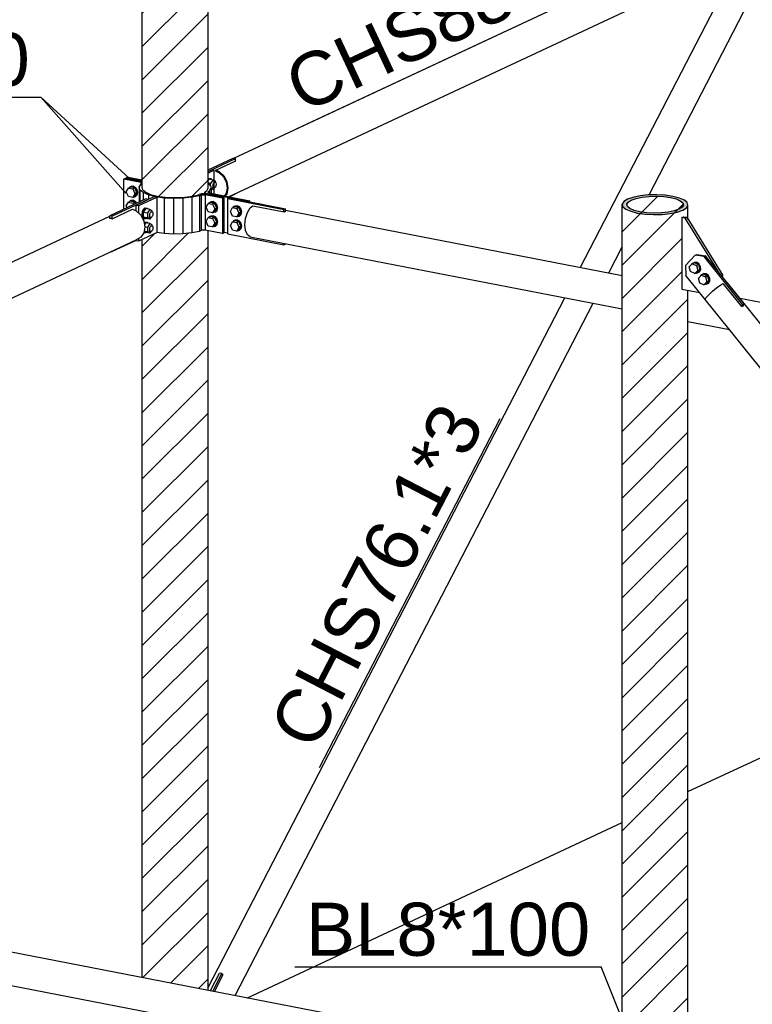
# Model space of a CAD drawing. Header units: millimetres. Extents: x 0 to 142951, y 0 to 27942.
# Tile 14 of 70: x 36126 to 38104, y 7201 to 9858. Entities that reach past the tile are written whole.
import ezdxf

# ---------------------------------------------------------------- set-up
doc = ezdxf.new("R2010")
doc.units = ezdxf.units.MM
doc.styles.add('Arial', font='ARIAL.TTF', dxfattribs={"height": 0.2})

# ---------------------------------------------------------------- blocks, each defined once
blk = doc.blocks.new('Part-65738 - 51816')
at = {"color": 7}
for p, q in [((38008, 9134.5), (38019.4, 9142.5)), ((38019.4, 9142.5), (38025.7, 9146)), ((38075.7, 9083.9), (38025.7, 9146)), ((38036.4, 9148.8), (38037.1, 9148.1)), ((39995.4, 6718), (38037.1, 9148.1)), ((37979.9, 9107.9), (37986.6, 9115.8)), ((37986.6, 9115.8), (37996.5, 9125.1)), ((37996.5, 9125.1), (38008, 9134.5)), ((37977.3, 9102.7), (37979.9, 9107.9)), ((39935.6, 6672.6), (37977.3, 9102.7)), ((38075.7, 9083.9), (38079, 9085.8)), ((38078.7, 9085.6), (38078.7, 9085.6)), ((38079, 9085.8), (38081.1, 9086.4)), ((38081.1, 9086.4), (38080.4, 9087.4)), ((39937.1, 6779.9), (39933.9, 6778)), ((39983.9, 6715.9), (39933.9, 6778)), ((39934.3, 6777.5), (39935.4, 6778.1)), ((39935.4, 6778.1), (39935.7, 6778.2)), ((39937.4, 6780), (39937.1, 6779.9)), ((39966.3, 6704.4), (39954.8, 6695)), ((39955.6, 6695), (39966.2, 6703.7)), ((39966.2, 6703.7), (39976.7, 6711)), ((39977.7, 6712.4), (39966.3, 6704.4)), ((39976.7, 6711), (39982.2, 6714.2)), ((39983.9, 6715.9), (39977.7, 6712.4)), ((39982.2, 6714.2), (39983.9, 6715.9)), ((39995.4, 6718), (39994.6, 6718.7)), ((39995.3, 6717.8), (39995.4, 6718)), ((39938.1, 6677.8), (39935.6, 6672.6)), ((39935.6, 6672.6), (39937.5, 6670.9)), ((39937.5, 6670.9), (39941.6, 6672.2)), ((39937.9, 6674.4), (39940.3, 6679.2)), ((39939.7, 6672.8), (39937.9, 6674.4)), ((39944.9, 6685.7), (39938.1, 6677.8)), ((39943.3, 6674), (39939.7, 6672.8)), ((39939.8, 6678.3), (39943.3, 6674)), ((39940.3, 6679.2), (39946.5, 6686.5)), ((39943.3, 6674), (39941.6, 6672.2)), ((39954.8, 6695), (39944.9, 6685.7)), ((39946.5, 6686.5), (39955.6, 6695))]:
    blk.add_line(p, q, dxfattribs=at)
blk = doc.blocks.new('Part-64529 - 51816')
at = {"color": 7}
for p, q in [((34773.6, 7625), (34779.8, 7628.6)), ((34829.9, 7566.5), (34779.8, 7628.6)), ((34790.5, 7631.3), (34791.3, 7630.6)), ((36749.5, 5200.6), (34791.3, 7630.6)), ((34740.8, 7598.3), (34750.7, 7607.7)), ((34750.7, 7607.7), (34762.2, 7617)), ((34762.2, 7617), (34773.6, 7625)), ((34731.5, 7585.3), (34734.1, 7590.5)), ((36689.7, 5155.2), (34731.5, 7585.3)), ((34734.1, 7590.5), (34740.8, 7598.3)), ((34829.9, 7566.5), (34833.1, 7568.3)), ((34832.8, 7568.1), (34832.8, 7568.2)), ((34833.1, 7568.3), (34835.3, 7569)), ((34835.3, 7569), (34834.5, 7569.9)), ((36691.3, 5262.4), (36688, 5260.6)), ((36691.6, 5262.5), (36691.3, 5262.4)), ((36738.1, 5198.5), (36688, 5260.6)), ((36688.5, 5260), (36689.6, 5260.7)), ((36689.6, 5260.7), (36689.8, 5260.8)), ((36720.4, 5187), (36708.9, 5177.6)), ((36709.8, 5177.6), (36720.4, 5186.2)), ((36731.8, 5195), (36720.4, 5187)), ((36720.4, 5186.2), (36730.9, 5193.6)), ((36730.9, 5193.6), (36736.4, 5196.7)), ((36738.1, 5198.5), (36731.8, 5195)), ((36736.4, 5196.7), (36738.1, 5198.5)), ((36749.5, 5200.6), (36748.8, 5201.3)), ((36749.5, 5200.4), (36749.5, 5200.6)), ((36692.3, 5160.4), (36689.7, 5155.2)), ((36689.7, 5155.2), (36691.7, 5153.5)), ((36692.1, 5157), (36694.5, 5161.8)), ((36693.9, 5155.4), (36692.1, 5157)), ((36699, 5168.3), (36692.3, 5160.4)), ((36697.5, 5156.5), (36693.9, 5155.4)), ((36694, 5160.9), (36697.5, 5156.5)), ((36694.5, 5161.8), (36700.7, 5169)), ((36697.5, 5156.5), (36695.8, 5154.8)), ((36708.9, 5177.6), (36699, 5168.3)), ((36700.7, 5169), (36709.8, 5177.6)), ((36691.7, 5153.5), (36695.8, 5154.8))]:
    blk.add_line(p, q, dxfattribs=at)
blk = doc.blocks.new('Bolt-65858 - 51816')
at = {"color": 7}
for p, q in [((36629.7, 9351.7), (36635.5, 9362)), ((36641, 9364.6), (36635.5, 9362)), ((36635.5, 9362), (36647.2, 9359.8)), ((36637.8, 9363.1), (36640.5, 9365.6)), ((36640.5, 9365.6), (36642.1, 9366.4)), ((36640.5, 9365.6), (36646.8, 9366.3)), ((36652.6, 9362.3), (36641, 9364.6)), ((36648.4, 9367.1), (36642.1, 9366.4)), ((36646.8, 9366.3), (36653.1, 9363.2)), ((36652.6, 9362.3), (36647.2, 9359.8)), ((36647.2, 9359.8), (36653, 9347.2)), ((36654.7, 9363.9), (36648.4, 9367.1)), ((36658.4, 9349.7), (36652.6, 9362.3)), ((36653.1, 9363.2), (36657.7, 9357)), ((36659.3, 9357.8), (36654.7, 9363.9)), ((36657.7, 9357), (36659.4, 9349.6)), ((36661, 9350.3), (36659.3, 9357.8)), ((36635.5, 9339.2), (36629.7, 9351.7)), ((36647.2, 9336.9), (36635.5, 9339.2)), ((36637.8, 9325), (36640.5, 9327.5)), ((36640.5, 9327.5), (36646.8, 9328.2)), ((36640.5, 9327.5), (36642.1, 9328.2)), ((36648.4, 9328.9), (36642.1, 9328.2)), ((36646.8, 9328.2), (36653.1, 9325)), ((36653, 9347.2), (36647.2, 9336.9)), ((36647.2, 9336.9), (36652.6, 9339.4)), ((36654.7, 9325.8), (36648.4, 9328.9)), ((36653.1, 9338.4), (36649.6, 9338)), ((36652.6, 9339.4), (36658.4, 9349.7)), ((36658.4, 9349.7), (36653, 9347.2)), ((36657.7, 9342.7), (36653.1, 9338.4)), ((36653.1, 9338.4), (36654.7, 9339.1)), ((36654.7, 9339.1), (36659.3, 9343.5)), ((36659.4, 9349.6), (36657.7, 9342.7)), ((36659.3, 9343.5), (36661, 9350.3)), ((36629.7, 9313.6), (36635.5, 9323.9)), ((36635.5, 9301), (36629.7, 9313.6)), ((36641, 9326.4), (36635.5, 9323.9)), ((36635.5, 9323.9), (36647.2, 9321.6)), ((36647.2, 9298.8), (36635.5, 9301)), ((36652.6, 9324.2), (36641, 9326.4)), ((36652.6, 9324.2), (36647.2, 9321.6)), ((36647.2, 9321.6), (36653, 9309.1)), ((36653, 9309.1), (36647.2, 9298.8)), ((36647.2, 9298.8), (36652.6, 9301.3)), ((36653.1, 9300.2), (36649.6, 9299.9)), ((36658.4, 9311.6), (36652.6, 9324.2)), ((36652.6, 9301.3), (36658.4, 9311.6)), ((36658.4, 9311.6), (36653, 9309.1)), ((36653.1, 9325), (36657.7, 9318.9)), ((36657.7, 9304.6), (36653.1, 9300.2)), ((36653.1, 9300.2), (36654.7, 9301)), ((36659.3, 9319.6), (36654.7, 9325.8)), ((36654.7, 9301), (36659.3, 9305.3)), ((36657.7, 9318.9), (36659.4, 9311.4)), ((36659.4, 9311.4), (36657.7, 9304.6)), ((36661, 9312.2), (36659.3, 9319.6)), ((36659.3, 9305.3), (36661, 9312.2))]:
    blk.add_line(p, q, dxfattribs=at)
blk = doc.blocks.new('Part-65852 - 51816')
at = {"color": 7}
for p, q in [((36688.4, 9375.1), (36692.7, 9377.1)), ((36688.4, 9279.7), (36688.4, 9375.1)), ((36688.4, 9375.1), (36839.8, 9345.8)), ((36692.7, 9377.1), (36844.1, 9347.8)), ((36844.1, 9347.8), (36839.8, 9345.8)), ((36839.8, 9339.5), (36839.8, 9345.8)), ((36844.1, 9341.5), (36844.1, 9347.8)), ((36688.4, 9279.7), (36839.8, 9250.4)), ((36839.8, 9250.4), (36839.8, 9254.3)), ((36839.8, 9250.4), (36844.1, 9252.4)), ((36844.1, 9252.4), (36844.1, 9253.4))]:
    blk.add_line(p, q, dxfattribs=at)
blk = doc.blocks.new('Part-65747 - 51816')
at = {"color": 7}
for p, q in [((40917.6, 8442.6), (40972.2, 8468.1)), ((40972.2, 8468.1), (40982.8, 8463.7)), ((40982.8, 8463.7), (40994.9, 8452.2)), ((40994.9, 8452.2), (41003, 8436.9)), ((39232.7, 7664.5), (40911, 8449.1)), ((40910, 8444.1), (40911, 8444.5)), ((40910, 8444.1), (40913.8, 8444.2)), ((40913.8, 8444.2), (40917.6, 8442.6)), ((41003, 8436.9), (41005.8, 8420.1)), ((41003, 8404.4), (40994.9, 8392.2)), ((41005.8, 8420.1), (41003, 8404.4)), ((39289.6, 7593.8), (40982.8, 8385.4)), ((40994.9, 8392.2), (40982.8, 8385.4)), ((38000.2, 7088.3), (39162.7, 7631.8)), ((37986.2, 6984.5), (39219.6, 7561.1)), ((37951.3, 7055.9), (38006, 7081.4)), ((38005, 7081.8), (38006, 7081.4)), ((37951.3, 7053), (37951.3, 7055.9)), ((37961.9, 7051.5), (37951.3, 7055.9)), ((37951.3, 7053), (37960.9, 7049)), ((37960.9, 7049), (37972.2, 7038.3)), ((37974, 7039.9), (37961.9, 7051.5)), ((37972.2, 7038.3), (37979.8, 7024)), ((37982.1, 7024.6), (37974, 7039.9)), ((37979.8, 7024), (37982.4, 7008.3)), ((37984.9, 7007.8), (37982.1, 7024.6)), ((37979.8, 6993.7), (37975.1, 6986.7)), ((37978.1, 6986.1), (37982.1, 6992.2)), ((37982.4, 7008.3), (37979.8, 6993.7)), ((37982.1, 6992.2), (37984.9, 7007.8)), ((37975, 6986.7), (37975.2, 6986.8))]:
    blk.add_line(p, q, dxfattribs=at)
blk = doc.blocks.new('Part-65894 - 51816')
at = {"color": 7}
for p, q in [((36441, 9357.9), (36489.7, 9380.6)), ((36489.7, 9380.6), (36496.4, 9379.3)), ((36441, 9342.2), (36441, 9357.9)), ((36441, 9357.9), (36447.8, 9356.6)), ((36447.8, 9356.6), (36496.4, 9379.3)), ((36447.8, 9335.9), (36447.8, 9356.6)), ((36496.4, 9379.3), (36496.4, 9283.9)), ((36447.8, 9261.2), (36496.4, 9283.9)), ((36441, 9262.5), (36441, 9263.8)), ((36441, 9262.5), (36447.8, 9261.2)), ((36447.8, 9261.2), (36447.8, 9267.6))]:
    blk.add_line(p, q, dxfattribs=at)
blk = doc.blocks.new('Bolt-65896 - 51816')
at = {"color": 7}
for p, q in [((36457, 9339.4), (36455.9, 9331.8)), ((36455.9, 9331.8), (36457, 9325.1)), ((36459.9, 9346), (36457, 9339.4)), ((36458.4, 9331.3), (36459.5, 9338.9)), ((36459.5, 9324.6), (36458.4, 9331.3)), ((36459.5, 9338.9), (36462.5, 9345.5)), ((36464, 9349.9), (36459.9, 9346)), ((36466.5, 9348.3), (36460, 9338.6)), ((36460, 9338.6), (36471, 9336.5)), ((36460, 9338.6), (36460, 9325.4)), ((36462.5, 9345.5), (36466.5, 9349.4)), ((36464, 9349.9), (36468, 9349.8)), ((36466.5, 9349.4), (36470.6, 9349.3)), ((36477.4, 9346.2), (36466.5, 9348.3)), ((36468, 9349.8), (36470.6, 9349.3)), ((36470.6, 9349.3), (36472.3, 9347.2)), ((36477.4, 9346.2), (36471, 9336.5)), ((36471, 9336.5), (36471, 9323.3)), ((36477.3, 9330.1), (36477.9, 9334.2)), ((36477.9, 9326.6), (36477.3, 9330.1)), ((36483.9, 9342.6), (36477.4, 9346.2)), ((36477.9, 9334.2), (36479.5, 9337.7)), ((36479.5, 9337.7), (36481.7, 9339.8)), ((36479.6, 9340.6), (36483.8, 9339.7)), ((36481.7, 9339.8), (36483.8, 9339.7)), ((36483.8, 9339.7), (36485.4, 9337.7)), ((36485.4, 9330.1), (36483.8, 9326.5)), ((36483.9, 9339.6), (36483.9, 9342.6)), ((36485.4, 9337.7), (36486, 9334.2)), ((36486, 9334.2), (36485.4, 9330.1)), ((36457, 9325.1), (36459.9, 9321.3)), ((36462.5, 9320.8), (36459.5, 9324.6)), ((36459.9, 9321.3), (36462.5, 9320.8)), ((36471, 9323.3), (36460, 9325.4)), ((36460, 9325.4), (36466.5, 9321.8)), ((36462.3, 9310.1), (36464, 9311.7)), ((36466.5, 9320.8), (36462.5, 9320.8)), ((36462.7, 9307.6), (36466.5, 9311.2)), ((36466.5, 9310.1), (36463.1, 9305.1)), ((36464, 9311.7), (36468, 9311.7)), ((36477.4, 9319.7), (36466.5, 9321.8)), ((36467.5, 9321.7), (36466.5, 9320.8)), ((36466.5, 9311.2), (36470.6, 9311.2)), ((36477.4, 9308), (36466.5, 9310.1)), ((36468, 9311.7), (36470.6, 9311.2)), ((36470.6, 9311.2), (36472.3, 9309)), ((36477.4, 9319.7), (36471, 9323.3)), ((36477.4, 9308), (36471, 9298.4)), ((36475.3, 9325.3), (36479.5, 9324.5)), ((36480.7, 9324.5), (36477.4, 9319.7)), ((36483.9, 9304.4), (36477.4, 9308)), ((36479.5, 9324.5), (36477.9, 9326.6)), ((36481.7, 9324.5), (36479.5, 9324.5)), ((36479.5, 9299.6), (36481.7, 9301.6)), ((36479.6, 9302.4), (36483.8, 9301.6)), ((36483.8, 9326.5), (36481.7, 9324.5)), ((36481.7, 9301.6), (36483.8, 9301.6)), ((36483.8, 9301.6), (36485.4, 9299.5)), ((36483.9, 9301.4), (36483.9, 9304.4)), ((36461.4, 9282.8), (36462.5, 9282.6)), ((36462.5, 9282.6), (36461.6, 9283.8)), ((36462, 9286.2), (36466.5, 9283.7)), ((36471, 9285.2), (36462.1, 9286.9)), ((36466.5, 9282.6), (36462.5, 9282.6)), ((36464, 9299.7), (36471, 9298.4)), ((36477.4, 9281.6), (36466.5, 9283.7)), ((36467.5, 9283.5), (36466.5, 9282.6)), ((36471, 9298.4), (36471, 9285.2)), ((36477.4, 9281.6), (36471, 9285.2)), ((36475.3, 9287.2), (36479.5, 9286.4)), ((36477.3, 9292), (36477.9, 9296)), ((36477.9, 9288.4), (36477.3, 9292)), ((36480.7, 9286.4), (36477.4, 9281.6)), ((36477.9, 9296), (36479.5, 9299.6)), ((36479.5, 9286.4), (36477.9, 9288.4)), ((36481.7, 9286.4), (36479.5, 9286.4)), ((36483.8, 9288.4), (36481.7, 9286.4)), ((36485.4, 9291.9), (36483.8, 9288.4)), ((36485.4, 9299.5), (36486, 9296)), ((36486, 9296), (36485.4, 9291.9))]:
    blk.add_line(p, q, dxfattribs=at)
blk = doc.blocks.new('Part-65792 - 51816')
at = {"color": 7}
for p, q in [((33489.8, 7803.8), (33495, 7820)), ((33495, 7820), (33502.8, 7832.8)), ((33502.8, 7832.8), (33509.6, 7838.3)), ((33509.6, 7838.3), (33594.5, 7821.9)), ((33594.5, 7821.9), (33597, 7823.9)), ((33597, 7823.9), (33599.4, 7824.2)), ((33598.3, 7826.5), (34507.2, 7650.7)), ((33598.3, 7824.4), (33599.4, 7824.2)), ((33488, 7786.7), (33489.8, 7803.8)), ((33489.8, 7771.3), (33488, 7786.7)), ((33495, 7760), (33489.8, 7771.3)), ((33502.8, 7754.5), (33495, 7760)), ((33502.8, 7754.5), (34507.2, 7560.2)), ((34824.6, 7589.3), (37541.6, 7063.8)), ((34684.8, 7525.9), (34796.8, 7504.2)), ((34911, 7482.1), (37618.6, 6958.4)), ((37540.5, 7058.7), (37541.6, 7059.6)), ((37540.5, 7058.7), (37625.4, 7042.3)), ((37625.4, 7042.3), (37618.6, 7036.7)), ((37625.4, 7039.4), (37625.4, 7042.3)), ((37610.8, 7023.9), (37605.6, 7007.7)), ((37607.1, 7007.3), (37612, 7022.4)), ((37618.6, 7036.7), (37610.8, 7023.9)), ((37612, 7022.4), (37619.3, 7034.4)), ((37619.3, 7034.4), (37625.4, 7039.4)), ((37605.6, 7007.7), (37603.8, 6990.6)), ((37603.8, 6990.6), (37605.6, 6975.2)), ((37605.4, 6991.4), (37607.1, 7007.3)), ((37607.1, 6977), (37605.4, 6991.4)), ((37605.6, 6975.2), (37610.8, 6963.9)), ((37612, 6966.5), (37607.1, 6977)), ((37610.8, 6963.9), (37618.6, 6958.4)), ((37619.3, 6961.3), (37612, 6966.5)), ((37615.6, 6963.9), (37625.4, 6962)), ((37625.4, 6962), (37619.3, 6961.3)), ((37625.4, 6959.2), (37625.4, 6962)), ((37618.6, 6958.4), (37625.4, 6959.2))]:
    blk.add_line(p, q, dxfattribs=at)
blk = doc.blocks.new('Part-65848 - 51816')
at = {"color": 7}
for p, q in [((36748.7, 9350.2), (36755.4, 9355.8)), ((36755.4, 9355.8), (36840.4, 9339.3)), ((36735.6, 9321.2), (36740.9, 9337.4)), ((36740.9, 9337.4), (36748.7, 9350.2)), ((36840.4, 9339.3), (36842.8, 9341.3)), ((36842.8, 9341.3), (36845.2, 9341.6)), ((36844.1, 9343.9), (37753, 9168.1)), ((36844.1, 9341.8), (36845.2, 9341.6)), ((36733.8, 9304.1), (36735.6, 9321.2)), ((36735.6, 9288.8), (36733.8, 9304.1)), ((36740.9, 9277.4), (36735.6, 9288.8)), ((36748.7, 9271.9), (36740.9, 9277.4)), ((36748.7, 9271.9), (37753, 9077.6)), ((38070.4, 9106.7), (40787.4, 8581.2)), ((37930.6, 9043.3), (38042.7, 9021.6)), ((38156.8, 8999.5), (40864.5, 8475.8)), ((40786.3, 8576.1), (40787.4, 8577)), ((40786.3, 8576.1), (40871.2, 8559.7)), ((40871.2, 8559.7), (40864.5, 8554.2)), ((40865.1, 8551.8), (40871.2, 8556.8)), ((40871.2, 8556.8), (40871.2, 8559.7)), ((40856.7, 8541.3), (40851.5, 8525.1)), ((40853, 8524.7), (40857.8, 8539.8)), ((40864.5, 8554.2), (40856.7, 8541.3)), ((40857.8, 8539.8), (40865.1, 8551.8)), ((40851.5, 8525.1), (40849.6, 8508)), ((40849.6, 8508), (40851.5, 8492.7)), ((40851.3, 8508.8), (40853, 8524.7)), ((40853, 8494.5), (40851.3, 8508.8)), ((40851.5, 8492.7), (40856.7, 8481.4)), ((40857.8, 8483.9), (40853, 8494.5)), ((40856.7, 8481.4), (40864.5, 8475.8)), ((40865.1, 8478.8), (40857.8, 8483.9)), ((40861.4, 8481.4), (40871.2, 8479.5)), ((40864.5, 8475.8), (40871.2, 8476.6)), ((40871.2, 8479.5), (40865.1, 8478.8)), ((40871.2, 8476.6), (40871.2, 8479.5))]:
    blk.add_line(p, q, dxfattribs=at)
blk = doc.blocks.new('Part-65849 - 51816')
at = {"color": 7}
for p, q in [((36407.6, 9427.9), (36412, 9430)), ((36453.9, 9419), (36407.6, 9427.9)), ((36407.6, 9346.7), (36407.6, 9427.9)), ((36412, 9430), (36457.3, 9421.2)), ((36448.7, 9406.1), (36453.2, 9413.7)), ((36453.2, 9413.7), (36456.8, 9415.9)), ((36453.9, 9414.1), (36453.9, 9419)), ((36453.9, 9419), (36456.5, 9418.2)), ((36456.5, 9418.2), (36457.3, 9417.4)), ((36456.8, 9415.9), (36457.3, 9416.6)), ((36456.8, 9406), (36457.3, 9406.9)), ((36450.8, 9398.5), (36448.7, 9406.1)), ((36448.7, 9406.1), (36448.7, 9365.9)), ((36459.4, 9391.3), (36450.8, 9398.5)), ((36450.8, 9398.5), (36450.8, 9366.9)), ((36458.7, 9399), (36456.8, 9406)), ((36458.7, 9399), (36466.6, 9392.4)), ((36473.9, 9385), (36459.4, 9391.3)), ((36459.4, 9391.3), (36459.4, 9370.9)), ((36466.6, 9392.4), (36479.9, 9386.7)), ((36493.3, 9380.1), (36473.9, 9385)), ((36473.9, 9385), (36473.9, 9373.2)), ((36479.9, 9386.7), (36497.7, 9382.1)), ((36516.3, 9376.8), (36493.3, 9380.1)), ((36493.3, 9380.1), (36493.3, 9379.9)), ((36497.7, 9382.1), (36518.8, 9379.1)), ((36565, 9378.5), (36587, 9380.8)), ((36587, 9380.8), (36606.2, 9384.8)), ((36611.6, 9383), (36590.7, 9378.7)), ((36606.2, 9384.8), (36610.9, 9386.5)), ((36617, 9387.9), (36610.9, 9386.5)), ((36617, 9385), (36611.6, 9383)), ((36611.6, 9383), (36611.6, 9287.7)), ((36624.5, 9388.2), (36617, 9387.9)), ((36617, 9385), (36620.1, 9385.6)), ((36617, 9289.6), (36617, 9385)), ((36620.1, 9385.6), (36623.8, 9385.8)), ((36623.8, 9385.8), (36627.4, 9385.4)), ((36631.7, 9387.5), (36624.5, 9388.2)), ((36673.6, 9376.5), (36627.4, 9385.4)), ((36627.4, 9385.4), (36627.4, 9290.1)), ((36631.7, 9387.5), (36678, 9378.5)), ((36541.4, 9375.5), (36516.3, 9376.8)), ((36516.3, 9376.8), (36516.3, 9281.5)), ((36518.8, 9379.1), (36541.8, 9377.9)), ((36566.7, 9376.1), (36541.4, 9375.5)), ((36541.4, 9375.5), (36541.4, 9280.1)), ((36541.8, 9377.9), (36565, 9378.5)), ((36590.7, 9378.7), (36566.7, 9376.1)), ((36566.7, 9376.1), (36566.7, 9280.7)), ((36590.7, 9378.7), (36590.7, 9283.3)), ((36678, 9378.5), (36673.6, 9376.5)), ((36673.6, 9376.5), (36673.6, 9281.1)), ((36678, 9283.1), (36678, 9378.5)), ((36496.4, 9284.3), (36516.3, 9281.5)), ((36516.3, 9281.5), (36541.4, 9280.1)), ((36541.4, 9280.1), (36566.7, 9280.7)), ((36566.7, 9280.7), (36590.7, 9283.3)), ((36590.7, 9283.3), (36611.6, 9287.7)), ((36611.6, 9287.7), (36617, 9289.6)), ((36620.1, 9290.3), (36617, 9289.6)), ((36623.8, 9290.4), (36620.1, 9290.3)), ((36627.4, 9290.1), (36623.8, 9290.4)), ((36673.6, 9281.1), (36627.4, 9290.1)), ((36673.6, 9281.1), (36678, 9283.1))]:
    blk.add_line(p, q, dxfattribs=at)
blk = doc.blocks.new('Part-65850 - 51816')
at = {"color": 7}
for p, q in [((36414.1, 9431), (36418.5, 9433)), ((36457.3, 9422.6), (36414.1, 9431)), ((36414.1, 9429.5), (36414.1, 9431)), ((36418.5, 9433), (36457.3, 9425.5)), ((36634.8, 9416.4), (36641.3, 9411)), ((36641.3, 9411), (36643.4, 9403.3)), ((36628.1, 9394.6), (36626.6, 9392.3)), ((36626.6, 9388), (36626.6, 9392.3)), ((36626.6, 9392.3), (36628.7, 9390.1)), ((36628.1, 9394.6), (36631.2, 9396.5)), ((36628.7, 9390.1), (36633.9, 9388.5)), ((36631.2, 9396.5), (36635.3, 9403.5)), ((36743.2, 9367.3), (36633.9, 9388.5)), ((36633.9, 9388.5), (36633.9, 9387)), ((36634.6, 9392.4), (36635.3, 9393.5)), ((36635.6, 9391.3), (36634.6, 9392.4)), ((36635.3, 9403.5), (36634.8, 9405.3)), ((36635.3, 9393.5), (36638.9, 9395.8)), ((36635.3, 9391.6), (36635.3, 9393.5)), ((36638.2, 9390.5), (36635.6, 9391.3)), ((36638.2, 9390.5), (36747.5, 9369.3)), ((36638.9, 9395.8), (36643.4, 9403.3)), ((36638.9, 9395.8), (36638.9, 9390.4)), ((36643.4, 9403.3), (36643.4, 9389.5)), ((36747.5, 9369.3), (36743.2, 9367.3)), ((36747.5, 9366.5), (36747.5, 9369.3)), ((36678, 9284.6), (36688.4, 9282.5))]:
    blk.add_line(p, q, dxfattribs=at)
blk = doc.blocks.new('Bolt-65857 - 51816')
at = {"color": 7}
for p, q in [((36422.3, 9404.8), (36424.9, 9407.3)), ((36424.9, 9407.3), (36426.6, 9408.1)), ((36424.9, 9407.3), (36431.2, 9408)), ((36432.9, 9408.8), (36426.6, 9408.1)), ((36431.2, 9408), (36437.6, 9404.9)), ((36439.2, 9405.6), (36432.9, 9408.8)), ((36414.2, 9393.4), (36420, 9403.7)), ((36420, 9380.8), (36414.2, 9393.4)), ((36425.4, 9406.3), (36420, 9403.7)), ((36420, 9403.7), (36431.7, 9401.5)), ((36431.7, 9378.6), (36420, 9380.8)), ((36437.1, 9404), (36425.4, 9406.3)), ((36437.1, 9404), (36431.7, 9401.5)), ((36431.7, 9401.5), (36437.5, 9388.9)), ((36437.5, 9388.9), (36431.7, 9378.6)), ((36431.7, 9378.6), (36437.1, 9381.1)), ((36437.6, 9380.1), (36434, 9379.7)), ((36442.9, 9391.4), (36437.1, 9404)), ((36437.1, 9381.1), (36442.9, 9391.4)), ((36442.9, 9391.4), (36437.5, 9388.9)), ((36437.6, 9404.9), (36442.2, 9398.7)), ((36442.2, 9384.4), (36437.6, 9380.1)), ((36437.6, 9380.1), (36439.2, 9380.8)), ((36443.8, 9399.5), (36439.2, 9405.6)), ((36439.2, 9380.8), (36443.8, 9385.2)), ((36442.2, 9398.7), (36443.9, 9391.2)), ((36443.9, 9391.2), (36442.2, 9384.4)), ((36445.5, 9392), (36443.8, 9399.5)), ((36443.8, 9385.2), (36445.5, 9392)), ((36414.2, 9355.3), (36420, 9365.6)), ((36416.3, 9350.7), (36414.2, 9355.3)), ((36425.4, 9368.1), (36420, 9365.6)), ((36420, 9365.6), (36431.7, 9363.3)), ((36422.3, 9366.6), (36424.9, 9369.1)), ((36424.9, 9369.1), (36426.6, 9369.9)), ((36424.9, 9369.1), (36431.2, 9369.8)), ((36437.1, 9365.9), (36425.4, 9368.1)), ((36432.9, 9370.6), (36426.6, 9369.9)), ((36431.2, 9369.8), (36437.6, 9366.7)), ((36437.1, 9365.9), (36431.7, 9363.3)), ((36431.7, 9363.3), (36433.7, 9358.9)), ((36439.2, 9367.5), (36432.9, 9370.6)), ((36439.1, 9361.4), (36437.1, 9365.9)), ((36437.6, 9366.7), (36440.9, 9362.3)), ((36442.5, 9363), (36439.2, 9367.5))]:
    blk.add_line(p, q, dxfattribs=at)
blk = doc.blocks.new('Bolt-65859 - 51816')
at = {"color": 7}
for p, q in [((36706.2, 9353.4), (36700.8, 9350.9)), ((36703.1, 9351.9), (36705.7, 9354.4)), ((36705.7, 9354.4), (36707.3, 9355.2)), ((36705.7, 9354.4), (36712, 9355.1)), ((36717.9, 9351.1), (36706.2, 9353.4)), ((36713.6, 9355.9), (36707.3, 9355.2)), ((36712, 9355.1), (36718.3, 9352)), ((36720, 9352.7), (36713.6, 9355.9)), ((36695, 9340.5), (36700.8, 9350.9)), ((36700.8, 9328), (36695, 9340.5)), ((36700.8, 9350.9), (36712.4, 9348.6)), ((36712.4, 9325.7), (36700.8, 9328)), ((36717.9, 9351.1), (36712.4, 9348.6)), ((36712.4, 9348.6), (36718.3, 9336)), ((36718.3, 9336), (36712.4, 9325.7)), ((36712.4, 9325.7), (36717.9, 9328.2)), ((36718.3, 9327.2), (36714.8, 9326.8)), ((36723.7, 9338.6), (36717.9, 9351.1)), ((36717.9, 9328.2), (36723.7, 9338.6)), ((36718.3, 9352), (36723, 9345.9)), ((36723.7, 9338.6), (36718.3, 9336)), ((36723, 9331.5), (36718.3, 9327.2)), ((36718.3, 9327.2), (36720, 9328)), ((36724.6, 9346.6), (36720, 9352.7)), ((36720, 9328), (36724.6, 9332.3)), ((36723, 9345.9), (36724.6, 9338.4)), ((36724.6, 9338.4), (36723, 9331.5)), ((36726.3, 9339.1), (36724.6, 9346.6)), ((36724.6, 9332.3), (36726.3, 9339.1)), ((36695, 9302.4), (36700.8, 9312.7)), ((36700.8, 9289.8), (36695, 9302.4)), ((36706.2, 9315.2), (36700.8, 9312.7)), ((36700.8, 9312.7), (36712.4, 9310.5)), ((36703.1, 9313.8), (36705.7, 9316.3)), ((36705.7, 9316.3), (36712, 9317)), ((36705.7, 9316.3), (36707.3, 9317)), ((36717.9, 9313), (36706.2, 9315.2)), ((36713.6, 9317.7), (36707.3, 9317)), ((36712, 9317), (36718.3, 9313.8)), ((36717.9, 9313), (36712.4, 9310.5)), ((36712.4, 9310.5), (36718.3, 9297.9)), ((36720, 9314.6), (36713.6, 9317.7)), ((36723.7, 9300.4), (36717.9, 9313)), ((36717.9, 9290.1), (36723.7, 9300.4)), ((36718.3, 9313.8), (36723, 9307.7)), ((36723.7, 9300.4), (36718.3, 9297.9)), ((36724.6, 9308.5), (36720, 9314.6)), ((36723, 9307.7), (36724.6, 9300.2)), ((36724.6, 9300.2), (36723, 9293.4)), ((36726.3, 9301), (36724.6, 9308.5)), ((36724.6, 9294.2), (36726.3, 9301)), ((36712.4, 9287.6), (36700.8, 9289.8)), ((36718.3, 9297.9), (36712.4, 9287.6)), ((36712.4, 9287.6), (36717.9, 9290.1)), ((36718.3, 9289.1), (36714.8, 9288.7)), ((36723, 9293.4), (36718.3, 9289.1)), ((36718.3, 9289.1), (36720, 9289.8)), ((36720, 9289.8), (36724.6, 9294.2))]:
    blk.add_line(p, q, dxfattribs=at)
blk = doc.blocks.new('Part-65890 - 51816')
at = {"color": 7}
for p, q in [((33458.6, 7966.8), (36369.4, 9327.5)), ((36376, 9321), (36430.6, 9346.6)), ((36430.6, 9346.6), (36441.2, 9342.2)), ((36441.2, 9342.2), (36453.3, 9330.6)), ((36453.3, 9330.6), (36461.4, 9315.3)), ((36368.4, 9322.5), (36369.4, 9323)), ((36368.4, 9322.5), (36372.2, 9322.6)), ((36372.2, 9322.6), (36376, 9321)), ((36461.4, 9315.3), (36464.2, 9298.5)), ((36461.4, 9282.9), (36453.3, 9270.7)), ((36464.2, 9298.5), (36461.4, 9282.9)), ((33444.6, 7863), (36441.2, 9263.8)), ((36453.3, 9270.7), (36441.2, 9263.8)), ((33409.7, 7934.3), (33464.4, 7959.9)), ((33463.4, 7960.3), (33464.4, 7959.9)), ((33409.7, 7931.5), (33409.7, 7934.3)), ((33420.3, 7929.9), (33409.7, 7934.3)), ((33409.7, 7931.5), (33419.3, 7927.4)), ((33419.3, 7927.4), (33430.6, 7916.7)), ((33432.4, 7918.4), (33420.3, 7929.9)), ((33430.6, 7916.7), (33438.2, 7902.4)), ((33440.5, 7903.1), (33432.4, 7918.4)), ((33438.2, 7902.4), (33440.8, 7886.8)), ((33443.3, 7886.3), (33440.5, 7903.1)), ((33438.2, 7872.2), (33433.5, 7865.1)), ((33436.4, 7864.5), (33440.5, 7870.6)), ((33440.8, 7886.8), (33438.2, 7872.2)), ((33440.5, 7870.6), (33443.3, 7886.3)), ((33433.3, 7865.1), (33433.6, 7865.2))]:
    blk.add_line(p, q, dxfattribs=at)
blk = doc.blocks.new('Part-65895 - 51816')
at = {"color": 7}
for p, q in [((36466.8, 9374.3), (36369.4, 9328.8)), ((36473.5, 9373), (36376.1, 9327.5)), ((36473.5, 9373), (36466.8, 9374.3)), ((36376.1, 9327.5), (36369.4, 9328.8)), ((36369.4, 9322.5), (36369.4, 9328.8)), ((36376.1, 9321.1), (36376.1, 9327.5)), ((36441, 9262.5), (36376.1, 9232.2)), ((36374.2, 9232.5), (36376.1, 9232.2)), ((36376.1, 9232.2), (36376.1, 9233.4))]:
    blk.add_line(p, q, dxfattribs=at)
blk = doc.blocks.new('Part-65946 - 51816')
at = {"color": 7}
for p, q in [((38279.6, 10220.5), (39615.2, 10845)), ((39621.8, 10838.5), (39676.5, 10864)), ((39676.5, 10864), (39687, 10859.6)), ((39687, 10859.6), (39699.1, 10848.1)), ((39699.1, 10848.1), (39707.2, 10832.8)), ((39614.3, 10839.9), (39615.2, 10840.4)), ((39614.3, 10839.9), (39618.1, 10840.1)), ((39618.1, 10840.1), (39621.8, 10838.5)), ((39707.2, 10832.8), (39710.1, 10816)), ((39710.1, 10816), (39707.2, 10800.3)), ((39707.2, 10800.3), (39699.1, 10788.1)), ((36690.4, 9380.4), (39687, 10781.3)), ((39699.1, 10788.1), (39687, 10781.3)), ((36704.5, 9484.2), (38058.4, 10117.1)), ((36655.6, 9451.7), (36710.2, 9477.3)), ((36709.3, 9477.7), (36710.2, 9477.3)), ((36655.6, 9448.9), (36655.6, 9451.7)), ((36666.1, 9447.3), (36655.6, 9451.7)), ((36655.6, 9448.9), (36665.1, 9444.9)), ((36665.1, 9444.9), (36676.4, 9434.1)), ((36678.2, 9435.8), (36666.1, 9447.3)), ((36676.4, 9434.1), (36684, 9419.8)), ((36686.3, 9420.5), (36678.2, 9435.8)), ((36684, 9419.8), (36686.7, 9404.2)), ((36689.2, 9403.7), (36686.3, 9420.5)), ((36679.2, 9382.6), (36679.4, 9382.7)), ((36684, 9389.6), (36679.3, 9382.5)), ((36682.3, 9382), (36686.3, 9388)), ((36686.7, 9404.2), (36684, 9389.6)), ((36686.3, 9388), (36689.2, 9403.7))]:
    blk.add_line(p, q, dxfattribs=at)
blk = doc.blocks.new('Part-65956 - 51816')
at = {"color": 7}
for p, q in [((36634.8, 9448.5), (36644.3, 9452.9)), ((36651.1, 9451.6), (36634.8, 9444)), ((36644.3, 9452.9), (36651.1, 9451.6)), ((36651.1, 9388), (36651.1, 9451.6))]:
    blk.add_line(p, q, dxfattribs=at)
blk = doc.blocks.new('Part-65957 - 51816')
at = {"color": 7}
for p, q in [((36634.8, 9452.9), (36702.5, 9484.6)), ((36634.8, 9448.5), (36709.3, 9483.3)), ((36702.5, 9484.6), (36709.3, 9483.3)), ((36709.3, 9476.8), (36709.3, 9483.3)), ((36692.4, 9380), (36709.3, 9387.9)), ((36709.3, 9387.9), (36709.3, 9389.2))]:
    blk.add_line(p, q, dxfattribs=at)
blk = doc.blocks.new('Bolt-65958 - 51816')
at = {"color": 7}
for p, q in [((36634.8, 9429.7), (36638.9, 9429.7)), ((36634.8, 9426.9), (36637.4, 9429.2)), ((36634.8, 9424.4), (36637.4, 9428.1)), ((36641.8, 9416.4), (36634.8, 9417.7)), ((36637.4, 9429.2), (36641.4, 9429.2)), ((36637.4, 9428.1), (36648.3, 9426)), ((36638.9, 9429.7), (36641.4, 9429.2)), ((36641.4, 9429.2), (36643.1, 9427)), ((36648.3, 9426), (36641.8, 9416.4)), ((36641.8, 9409.1), (36641.8, 9416.4)), ((36648.2, 9410), (36648.8, 9414.1)), ((36648.8, 9406.4), (36648.2, 9410)), ((36654.8, 9422.5), (36648.3, 9426)), ((36648.8, 9414.1), (36650.3, 9417.6)), ((36650.3, 9417.6), (36652.5, 9419.6)), ((36650.5, 9420.4), (36654.7, 9419.6)), ((36652.5, 9419.6), (36654.7, 9419.6)), ((36654.7, 9419.6), (36656.2, 9417.6)), ((36656.2, 9409.9), (36654.7, 9406.4)), ((36654.8, 9419.5), (36654.8, 9422.5)), ((36656.2, 9417.6), (36656.8, 9414)), ((36656.8, 9414), (36656.2, 9409.9)), ((36643.4, 9402.3), (36648.3, 9399.6)), ((36648.3, 9399.6), (36643.4, 9400.5)), ((36646.1, 9405.2), (36650.3, 9404.4)), ((36648.3, 9399.6), (36651.5, 9404.4)), ((36650.3, 9404.4), (36648.8, 9406.4)), ((36652.5, 9404.4), (36650.3, 9404.4)), ((36654.7, 9406.4), (36652.5, 9404.4))]:
    blk.add_line(p, q, dxfattribs=at)
blk = doc.blocks.new('Part-66003 - 51816')
at = {"color": 7}
for p, q in [((37640.4, 9189.9), (38031.4, 9945.6)), ((37825.6, 9385), (38095.2, 9906.1)), ((37717, 9175.1), (37753, 9244.7)), ((36634.8, 7246.6), (37597.8, 9107.7)), ((36708, 7225), (37674.4, 9092.8)), ((36652.3, 7235.8), (36675.6, 7280.9)), ((36673.6, 7281.5), (36675.6, 7280.9)), ((36674.6, 7279.8), (36675, 7279.7))]:
    blk.add_line(p, q, dxfattribs=at)
blk = doc.blocks.new('Part-66012 - 51816')
at = {"color": 7}
for p, q in [((36641.2, 7237.9), (36665.6, 7285)), ((36648, 7236.6), (36672.3, 7283.7)), ((36672.3, 7283.7), (36665.6, 7285)), ((36674.9, 7279.4), (36672.3, 7283.7))]:
    blk.add_line(p, q, dxfattribs=at)
blk = doc.blocks.new('Part-73437 - 51816')
at = {"color": 7}
for p, q in [((37930.6, 7774.8), (38741.8, 8154)), ((36741, 7218.6), (37753, 7691.8))]:
    blk.add_line(p, q, dxfattribs=at)
blk = doc.blocks.new('Part-79889 - 51816')
at = {"color": 7}
for p, q in [((37914.4, 9324.3), (37918.7, 9326.3)), ((37914.4, 9324.3), (37914.4, 9130.7)), ((37922.8, 9322.7), (37914.4, 9324.3)), ((37918.7, 9326.3), (37927.2, 9324.7)), ((37922.8, 9322.7), (37927.2, 9324.7)), ((38012, 9179), (37922.8, 9322.7)), ((37927.2, 9324.7), (38024.7, 9167.5)), ((38022.2, 9166.3), (38024.7, 9167.5)), ((38024.7, 9167.5), (38022.8, 9165.6)), ((37914.4, 9130.7), (37962.5, 9121.4))]:
    blk.add_line(p, q, dxfattribs=at)
blk = doc.blocks.new('Bolt-79893 - 51816')
at = {"color": 7}
for p, q in [((37934.2, 9191.4), (37942.1, 9199.5)), ((37940.4, 9197.9), (37941.7, 9200.3)), ((37941.7, 9200.3), (37947.2, 9203.2)), ((37947.5, 9202.1), (37942.1, 9199.5)), ((37942.1, 9199.5), (37953.4, 9194.4)), ((37947.2, 9203.2), (37948.8, 9203.9)), ((37947.2, 9203.2), (37953.7, 9202.2)), ((37958.8, 9197), (37947.5, 9202.1)), ((37955.3, 9203), (37948.8, 9203.9)), ((37958.8, 9197), (37953.4, 9194.4)), ((37953.4, 9194.4), (37956.9, 9181.1)), ((37953.7, 9202.2), (37959.5, 9197.6)), ((37961.1, 9198.4), (37955.3, 9203)), ((37958.8, 9197), (37962.3, 9183.7)), ((37959.5, 9197.6), (37963, 9190.7)), ((37964.6, 9191.5), (37961.1, 9198.4)), ((37937.6, 9178.1), (37934.2, 9191.4)), ((37949, 9173), (37937.6, 9178.1)), ((37956.9, 9181.1), (37949, 9173)), ((37949, 9173), (37954.4, 9175.5)), ((37954.7, 9174.4), (37952.7, 9174.7)), ((37962.3, 9183.7), (37954.4, 9175.5)), ((37960.2, 9177.3), (37954.7, 9174.4)), ((37954.7, 9174.4), (37956.3, 9175.2)), ((37956.3, 9175.2), (37961.8, 9178)), ((37956.9, 9181.1), (37962.3, 9183.7)), ((37958.9, 9160.7), (37966.8, 9168.9)), ((37963.2, 9183.3), (37960.2, 9177.3)), ((37961.8, 9178), (37964.9, 9184)), ((37963, 9190.7), (37963.2, 9183.3)), ((37964.9, 9184), (37964.6, 9191.5)), ((37965.1, 9167.2), (37966.4, 9169.6)), ((37966.4, 9169.6), (37971.9, 9172.5)), ((37972.2, 9171.4), (37966.8, 9168.9)), ((37966.8, 9168.9), (37978.1, 9163.8)), ((37971.9, 9172.5), (37973.5, 9173.3)), ((37971.9, 9172.5), (37978.4, 9171.5)), ((37983.5, 9166.3), (37972.2, 9171.4)), ((37980, 9172.3), (37973.5, 9173.3)), ((37978.4, 9171.5), (37984.2, 9167)), ((37985.8, 9167.7), (37980, 9172.3)), ((37989.3, 9160.8), (37985.8, 9167.7)), ((37962.3, 9147.4), (37958.9, 9160.7)), ((37973.7, 9142.3), (37962.3, 9147.4)), ((37981.6, 9150.5), (37973.7, 9142.3)), ((37973.7, 9142.3), (37979.1, 9144.8)), ((37979.4, 9143.7), (37977.4, 9144)), ((37983.5, 9166.3), (37978.1, 9163.8)), ((37978.1, 9163.8), (37981.6, 9150.5)), ((37987, 9153), (37979.1, 9144.8)), ((37984.9, 9146.6), (37979.4, 9143.7)), ((37979.4, 9143.7), (37981, 9144.5)), ((37981, 9144.5), (37986.5, 9147.4)), ((37981.6, 9150.5), (37987, 9153)), ((37983.5, 9166.3), (37987, 9153)), ((37984.2, 9167), (37987.7, 9160)), ((37987.9, 9152.6), (37984.9, 9146.6)), ((37986.5, 9147.4), (37989.6, 9153.3)), ((37987.7, 9160), (37987.9, 9152.6)), ((37989.6, 9153.3), (37989.3, 9160.8))]:
    blk.add_line(p, q, dxfattribs=at)
blk = doc.blocks.new('Part-80269 - 51816')
at = {"color": 7}
for p, q in [((37950.2, 9222.3), (37924, 9195.1)), ((37950.2, 9222.3), (37954.6, 9224.3)), ((37974, 9218.8), (37950.2, 9222.3)), ((37954.6, 9224.3), (37978.3, 9220.8)), ((37978.3, 9220.8), (37974, 9218.8)), ((38083.4, 9090.5), (37978.3, 9220.8)), ((37924, 9195.1), (37924.9, 9168)), ((38079, 9088.4), (37974, 9218.8)), ((37977.4, 9102.9), (37924.9, 9168)), ((38079, 9088.4), (38075.2, 9084.5)), ((38078.6, 9085.5), (38083.4, 9090.5)), ((38083.4, 9090.5), (38079, 9088.4))]:
    blk.add_line(p, q, dxfattribs=at)
blk = doc.blocks.new('Mark-67818 - 51816')
at = {"color": 136}
for p in [(35355.7, 9649.3), (36412.7, 9390)]:
    blk.add_line(p, (36183.2, 9649.3), dxfattribs=at)
at = {"color": 30, "style": 'Arial'}
blk.add_text('BL8*100', height=143.26, dxfattribs=at).set_placement((35385.7, 9679.3))
blk = doc.blocks.new('Mark-67819 - 51816')
at = {"color": 136}
for p in [(35355.7, 9649.3), (36422.9, 9429.5)]:
    blk.add_line(p, (36183.2, 9649.3), dxfattribs=at)
at = {"color": 30, "style": 'Arial'}
blk.add_text('BL8*100', height=143.26, dxfattribs=at).set_placement((35385.7, 9679.3))
blk = doc.blocks.new('Mark-67752 - 51816')
at = {"color": 136}
for p in [(36868.8, 7301.8), (37849.4, 6921.5)]:
    blk.add_line(p, (37696.4, 7301.8), dxfattribs=at)
at = {"color": 30, "style": 'Arial'}
blk.add_text('BL8*100', height=143.26, dxfattribs=at).set_placement((36898.8, 7331.8))
blk = doc.blocks.new('Mark-67916 - 51816')
at = {"color": 136}
blk.add_line((36936, 7839.6), (37423.5, 8781.7), dxfattribs=at)
at = {"color": 30, "style": 'Arial'}
blk.add_text('CHS76.1*3', height=143.26, rotation=62.6415, dxfattribs=at).set_placement((36923.2, 7880))
blk = doc.blocks.new('Mark-67877 - 51816')
at = {"color": 136}
blk.add_line((36875.5, 9564.3), (37836.4, 10013.5), dxfattribs=at)
at = {"color": 30, "style": 'Arial'}
blk.add_text('CHS88.9*3', height=143.26, rotation=25.0554, dxfattribs=at).set_placement((36889.9, 9604.2))

msp = doc.modelspace()

# ---------------------------------------------------------------- hatches: boundary and pattern name
h = msp.add_hatch()
h.set_pattern_fill('ANSI31', color=96, scale=20, style=0)
h.paths.add_polyline_path([(36541.8, 9377.9), (36547.7, 9378), (36564.9, 9378.5), (36565, 9378.5), (36586.8, 9380.8), (36587, 9380.8), (36605.8, 9384.8), (36606.2, 9384.8), (36610.9, 9386.5), (36614, 9387.2), (36617, 9387.9), (36620.7, 9388), (36622.4, 9388.1), (36624.5, 9388.2), (36626.6, 9388), (36626.6, 9392.3), (36628.1, 9394.6), (36630.7, 9396.2), (36631.2, 9396.5), (36634.8, 9402.6), (36634.8, 11753.4), (36630.7, 11746.6), (36622.4, 11741.2), (36622.4, 11753.6), (36620.7, 11759.6), (36614, 11765.2), (36602.6, 11770.1), (36587.4, 11774), (36569.3, 11776.6), (36549.7, 11777.6), (36529.8, 11777.2), (36511.1, 11775.1), (36494.7, 11771.7), (36481.8, 11767.1), (36473.3, 11761.7), (36469.7, 11755.8), (36469.7, 11741.3), (36467, 11742.5), (36459.2, 11749), (36457.3, 11756), (36457.3, 9404.2), (36458.7, 9399), (36459.2, 9398.6), (36466.6, 9392.4), (36467, 9392.2), (36473.3, 9389.5), (36479.9, 9386.7), (36481.8, 9386.2), (36494.7, 9382.9), (36497.7, 9382.1), (36507, 9380.8), (36518.8, 9379.1), (36529.8, 9378.5)])
h = msp.add_hatch(color=6)
h.paths.add_polyline_path([(37916.6, 9344.4), (37926.5, 9350.7), (37930.6, 9357.5), (37928.7, 9364.5), (37920.8, 9371.1), (37907.6, 9376.8), (37889.9, 9381.3), (37868.9, 9384.3), (37846.1, 9385.5), (37823, 9385), (37801.1, 9382.6), (37782, 9378.6), (37767, 9373.3), (37757.1, 9367), (37753, 9360.1), (37754.9, 9353.2), (37762.8, 9346.6), (37776, 9340.9), (37793.7, 9336.3), (37814.7, 9333.4), (37837.5, 9332.1), (37860.7, 9332.7), (37882.5, 9335.1), (37901.6, 9339)])
h.paths.add_polyline_path([(37876.8, 9338.4), (37858, 9336.4), (37838.1, 9335.9), (37818.5, 9336.9), (37800.5, 9339.5), (37785.3, 9343.4), (37773.9, 9348.3), (37767.2, 9354), (37765.5, 9359.9), (37769, 9365.8), (37777.6, 9371.3), (37790.4, 9375.8), (37806.8, 9379.3), (37825.6, 9381.3), (37845.5, 9381.8), (37865.1, 9380.7), (37883.1, 9378.2), (37898.4, 9374.3), (37909.7, 9369.3), (37916.5, 9363.7), (37918.1, 9357.7), (37914.6, 9351.8), (37906.1, 9346.4), (37893.2, 9341.8)])
h = msp.add_hatch()
h.set_pattern_fill('ANSI31', color=96, scale=20, style=0)
h.paths.add_polyline_path([(37837.5, 6982), (37843.5, 6982.2), (37860.7, 6982.6), (37860.8, 6982.6), (37882.5, 6984.9), (37882.7, 6985), (37901.6, 6988.9), (37901.9, 6989), (37906.6, 6990.6), (37912.8, 6992), (37916.5, 6992.2), (37918.1, 6992.2), (37920.3, 6992.3), (37922.3, 6992.1), (37922.3, 6996.5), (37923.8, 6998.7), (37926.5, 7000.4), (37927, 7000.7), (37930.6, 7006.8), (37930.6, 9127.5), (37926.5, 9128.3), (37918.1, 9130), (37916.5, 9130.3), (37914.4, 9130.7), (37914.4, 9324.3), (37916.6, 9325.3), (37917.6, 9325.8), (37918.7, 9326.3), (37926.5, 9324.8), (37927.2, 9324.7), (37930.6, 9319.1), (37930.6, 9357.5), (37926.5, 9350.7), (37918.1, 9345.4), (37918.1, 9357.7), (37916.5, 9363.7), (37909.7, 9369.3), (37898.4, 9374.3), (37883.1, 9378.2), (37865.1, 9380.7), (37845.5, 9381.8), (37825.6, 9381.3), (37806.8, 9379.3), (37790.4, 9375.8), (37777.6, 9371.3), (37769, 9365.8), (37765.5, 9359.9), (37765.5, 9345.4), (37762.8, 9346.6), (37754.9, 9353.2), (37753, 9360.1), (37753, 7008.4), (37754.4, 7003.2), (37754.9, 7002.8), (37762.3, 6996.6), (37762.8, 6996.4), (37769, 6993.7), (37775.6, 6990.8), (37777.6, 6990.3), (37790.4, 6987), (37793.4, 6986.3), (37806.8, 6984.4), (37814.6, 6983.3), (37824.3, 6982.7)])
h = msp.add_hatch()
h.set_pattern_fill('ANSI31', color=96, scale=20, style=0)
h.paths.add_polyline_path([(36634.8, 7239.2), (36634.8, 9288.6), (36630.7, 9289.4), (36627.4, 9290.1), (36623.8, 9290.4), (36622.4, 9290.4), (36620.7, 9290.3), (36620.1, 9290.3), (36617, 9289.6), (36614, 9288.5), (36611.6, 9287.7), (36605.8, 9286.5), (36590.7, 9283.3), (36587.4, 9283), (36569.3, 9281), (36566.7, 9280.7), (36564.9, 9280.7), (36546.1, 9280.2), (36541.4, 9280.1), (36529.8, 9280.7), (36516.3, 9281.5), (36511.1, 9282.2), (36496.4, 9284.3), (36496.4, 9283.9), (36488.2, 9280.1), (36481.8, 9277.1), (36473.3, 9273.1), (36467, 9270.2), (36459.2, 9266.5), (36457.3, 9265.6), (36457.3, 7273.5), (36459.2, 7273.1), (36467, 7271.6), (36469.7, 7271.1), (36473.3, 7270.4), (36481.8, 7268.8), (36488, 7267.6), (36498, 7265.6), (36518.9, 7261.6), (36541.8, 7257.2), (36549.7, 7255.6), (36569.3, 7251.8), (36587.4, 7248.4), (36605.8, 7244.8), (36620.8, 7241.9), (36630.7, 7240)])

# ---------------------------------------------------------------- linework, layer by layer
at = {"color": 96}
for p, q in [((36457.3, 9404.2), (36457.3, 11756)), ((36634.8, 9402.6), (36634.8, 11753.4)), ((37753, 7008.4), (37753, 9360.1)), ((37930.6, 9319.1), (37930.6, 9357.5)), ((36634.8, 7239.2), (36634.8, 9288.6)), ((36457.3, 7273.5), (36457.3, 9265.6)), ((37930.6, 7006.8), (37930.6, 9127.5))]:
    msp.add_line(p, q, dxfattribs=at)
for p, q in [((37801.1, 9382.6), (37782, 9378.6)), ((37823, 9385), (37801.1, 9382.6)), ((37806.8, 9379.3), (37825.6, 9381.3)), ((37846.1, 9385.5), (37823, 9385)), ((37825.6, 9381.3), (37845.5, 9381.8)), ((37845.5, 9381.8), (37865.1, 9380.7)), ((37868.9, 9384.3), (37846.1, 9385.5)), ((37865.1, 9380.7), (37883.1, 9378.2)), ((37889.9, 9381.3), (37868.9, 9384.3)), ((37907.6, 9376.8), (37889.9, 9381.3)), ((37757.1, 9367), (37753, 9360.1)), ((37753, 9360.1), (37754.9, 9353.2)), ((37767, 9373.3), (37757.1, 9367)), ((37765.5, 9359.9), (37769, 9365.8)), ((37767.2, 9354), (37765.5, 9359.9)), ((37782, 9378.6), (37767, 9373.3)), ((37773.9, 9348.3), (37767.2, 9354)), ((37769, 9365.8), (37777.6, 9371.3)), ((37777.6, 9371.3), (37790.4, 9375.8)), ((37790.4, 9375.8), (37806.8, 9379.3)), ((37883.1, 9378.2), (37898.4, 9374.3)), ((37898.4, 9374.3), (37909.7, 9369.3)), ((37920.8, 9371.1), (37907.6, 9376.8)), ((37909.7, 9369.3), (37916.5, 9363.7)), ((37918.1, 9357.7), (37914.6, 9351.8)), ((37916.5, 9363.7), (37918.1, 9357.7)), ((37928.7, 9364.5), (37920.8, 9371.1)), ((37926.5, 9350.7), (37930.6, 9357.5)), ((37930.6, 9357.5), (37928.7, 9364.5)), ((37754.9, 9353.2), (37762.8, 9346.6)), ((37762.8, 9346.6), (37776, 9340.9)), ((37785.3, 9343.4), (37773.9, 9348.3)), ((37776, 9340.9), (37793.7, 9336.3)), ((37800.5, 9339.5), (37785.3, 9343.4)), ((37793.7, 9336.3), (37814.7, 9333.4)), ((37818.5, 9336.9), (37800.5, 9339.5)), ((37814.7, 9333.4), (37837.5, 9332.1)), ((37838.1, 9335.9), (37818.5, 9336.9)), ((37837.5, 9332.1), (37860.7, 9332.7)), ((37858, 9336.4), (37838.1, 9335.9)), ((37876.8, 9338.4), (37858, 9336.4)), ((37860.7, 9332.7), (37882.5, 9335.1)), ((37893.2, 9341.8), (37876.8, 9338.4)), ((37882.5, 9335.1), (37901.6, 9339)), ((37906.1, 9346.4), (37893.2, 9341.8)), ((37901.6, 9339), (37916.6, 9344.4)), ((37914.6, 9351.8), (37906.1, 9346.4)), ((37916.6, 9344.4), (37926.5, 9350.7))]:
    msp.add_line(p, q)

# ---------------------------------------------------------------- block references
for name in ['Part-65946 - 51816', 'Mark-67877 - 51816', 'Part-73437 - 51816', 'Part-66003 - 51816', 'Mark-67818 - 51816', 'Mark-67819 - 51816', 'Part-65957 - 51816', 'Part-65956 - 51816', 'Part-65849 - 51816', 'Part-65850 - 51816', 'Bolt-65857 - 51816', 'Bolt-65958 - 51816', 'Part-65894 - 51816', 'Part-65895 - 51816', 'Bolt-65858 - 51816', 'Part-65852 - 51816', 'Bolt-65859 - 51816', 'Part-65848 - 51816', 'Part-65890 - 51816', 'Bolt-65896 - 51816', 'Part-79889 - 51816', 'Part-80269 - 51816', 'Bolt-79893 - 51816', 'Part-65738 - 51816', 'Mark-67916 - 51816', 'Part-65747 - 51816', 'Part-65792 - 51816', 'Part-64529 - 51816', 'Mark-67752 - 51816', 'Part-66012 - 51816']:
    msp.add_blockref(name, (0, 0))

doc.saveas('drawing.dxf')
